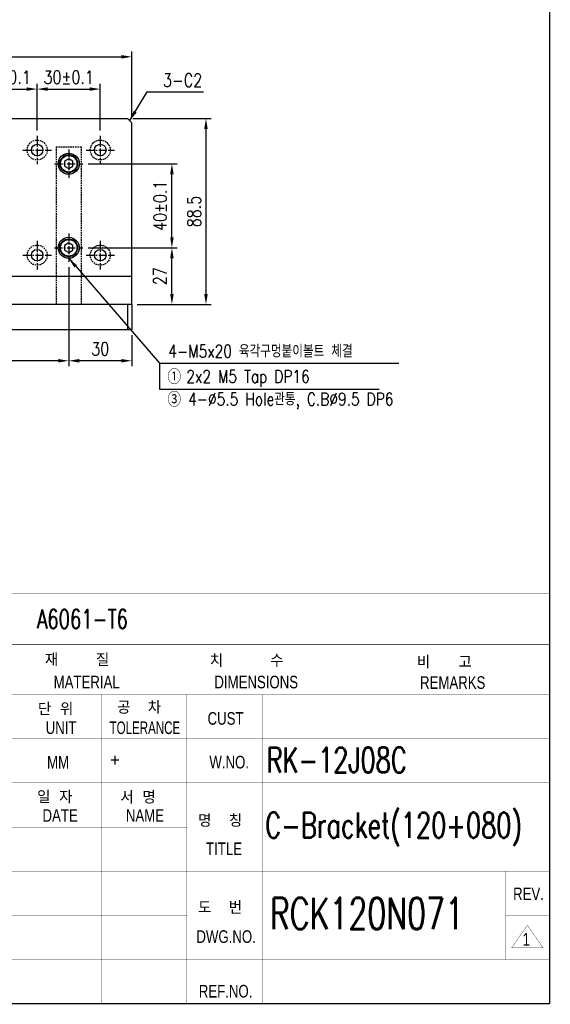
# Model space of a CAD drawing. Extents: x 2848 to 4001, y -7894 to -7084.
# Tile 4 of 5: x 3749 to 4001, y -7877 to -7409. Entities that reach past the tile are written whole.
import ezdxf
from ezdxf.enums import TextEntityAlignment as Align

# ---------------------------------------------------------------- set-up
doc = ezdxf.new("R2010")
doc.units = 0
doc.header["$LTSCALE"] = 3
doc.linetypes.add('CENTER', pattern=[2, 1.25, -0.25, 0.25, -0.25])
doc.linetypes.add('HIDDEN', pattern=[0.375, 0.25, -0.125])
doc.layers.get('0').update_dxf_attribs({"linetype": 'CONTINUOUS'})
doc.layers.get('DEFPOINTS').update_dxf_attribs({"linetype": 'CONTINUOUS'})
for name, color, linetype in [('3', 4, 'CONTINUOUS'), ('CENTERLINE', 3, 'CENTER'), ('DIMENSION', 4, 'CONTINUOUS'), ('HIDDENLINE', 5, 'HIDDEN'), ('TEXT', 4, 'CONTINUOUS')]:
    doc.layers.add(name, color=color, linetype=linetype)
doc.styles.add('GHS', font='romans.shx', dxfattribs={"width": 0.8, "bigfont": 'ghs.shx'})
doc.styles.get("Standard").update_dxf_attribs({"font": 'Gulim.ttf'})
doc.dimstyles.new('ISO-25(x2.5)', dxfattribs={"dimscale": 2.5, "dimtxt": 2.5, "dimasz": 2, "dimexe": 1, "dimexo": 1, "dimgap": 1, "dimtad": 1, "dimdec": 4, "dimdsep": 46, "dimtxsty": 'GHS', "dimcen": 0, "dimclrd": 256, "dimclre": 256, "dimclrt": 9, "dimadec": 0, "dimazin": 0, "dimtfac": 1, "dimtdec": 4, "dimtmove": 0, "dimatfit": 3, "dimfxl": 0, "dimtolj": 1, "dimarcsym": 0})

# ---------------------------------------------------------------- blocks, each defined once
blk = doc.blocks.new('*D27')
at = {"layer": 'DEFPOINTS', "color": 0}
for p in [(3787.51, -7442), (3757.51, -7464.25), (3787.51, -7464.25)]:
    blk.add_point(p, dxfattribs=at)
at = {"layer": 'DIMENSION', "lineweight": -2}
for p, q in [((3757.51, -7461.75), (3757.51, -7439.5)), ((3762.51, -7442), (3782.51, -7442)), ((3787.51, -7461.75), (3787.51, -7439.5))]:
    blk.add_line(p, q, dxfattribs=at)
at = {"layer": 'DIMENSION'}
for points in [[(3762.51, -7441.16), (3762.51, -7442.83), (3757.51, -7442)], [(3782.51, -7441.16), (3782.51, -7442.83), (3787.51, -7442)]]:
    blk.add_solid(points, dxfattribs=at)
at = {"layer": 'DIMENSION', "color": 9, "insert": (3772.51, -7436.37), "char_height": 6.25, "attachment_point": 5, "style": 'GHS'}
blk.add_mtext('\\A1;30%%P0.1', dxfattribs=at)
blk = doc.blocks.new('*D26')
at = {"layer": 'DEFPOINTS', "color": 0}
for p in [(3757.51, -7442), (3727.51, -7464.25), (3757.51, -7464.25)]:
    blk.add_point(p, dxfattribs=at)
at = {"layer": 'DIMENSION', "lineweight": -2}
for p, q in [((3727.51, -7461.75), (3727.51, -7439.5)), ((3732.51, -7442), (3752.51, -7442)), ((3757.51, -7461.75), (3757.51, -7439.5))]:
    blk.add_line(p, q, dxfattribs=at)
at = {"layer": 'DIMENSION'}
for points in [[(3732.51, -7441.16), (3732.51, -7442.83), (3727.51, -7442)], [(3752.51, -7441.16), (3752.51, -7442.83), (3757.51, -7442)]]:
    blk.add_solid(points, dxfattribs=at)
at = {"layer": 'DIMENSION', "color": 9, "insert": (3742.51, -7436.37), "char_height": 6.25, "attachment_point": 5, "style": 'GHS'}
blk.add_mtext('\\A1;30%%P0.1', dxfattribs=at)
blk = doc.blocks.new('*D47')
at = {"layer": 'DEFPOINTS', "color": 0}
for p in [(3772.51, -7524.25), (3802.51, -7556.5), (3772.51, -7571.23)]:
    blk.add_point(p, dxfattribs=at)
at = {"layer": 'DIMENSION', "lineweight": -2}
for p, q in [((3772.51, -7526.75), (3772.51, -7573.73)), ((3802.51, -7559), (3802.51, -7573.73)), ((3797.51, -7571.23), (3777.51, -7571.23))]:
    blk.add_line(p, q, dxfattribs=at)
at = {"layer": 'DIMENSION'}
for points in [[(3777.51, -7570.39), (3777.51, -7572.06), (3772.51, -7571.23)], [(3797.51, -7570.39), (3797.51, -7572.06), (3802.51, -7571.23)]]:
    blk.add_solid(points, dxfattribs=at)
at = {"layer": 'DIMENSION', "color": 9, "insert": (3787.51, -7565.6), "char_height": 6.25, "attachment_point": 5, "style": 'GHS'}
blk.add_mtext('\\A1;30', dxfattribs=at)
blk = doc.blocks.new('*D46')
at = {"layer": 'DEFPOINTS', "color": 0}
for p in [(3690.51, -7524.25), (3772.51, -7524.25), (3690.51, -7571.23)]:
    blk.add_point(p, dxfattribs=at)
at = {"layer": 'DIMENSION', "lineweight": -2}
for p, q in [((3690.51, -7526.75), (3690.51, -7573.73)), ((3772.51, -7526.75), (3772.51, -7573.73)), ((3767.51, -7571.23), (3695.51, -7571.23))]:
    blk.add_line(p, q, dxfattribs=at)
at = {"layer": 'DIMENSION'}
for points in [[(3695.51, -7570.39), (3695.51, -7572.06), (3690.51, -7571.23)], [(3767.51, -7570.39), (3767.51, -7572.06), (3772.51, -7571.23)]]:
    blk.add_solid(points, dxfattribs=at)
at = {"layer": 'DIMENSION', "color": 9, "insert": (3731.51, -7565.6), "char_height": 6.25, "attachment_point": 5, "style": 'GHS'}
blk.add_mtext('\\A1;82%%P0.1', dxfattribs=at)
blk = doc.blocks.new('*D45')
at = {"layer": 'DEFPOINTS', "color": 0}
for p in [(3779.26, -7517.5), (3821.56, -7517.5), (3802.51, -7544.5)]:
    blk.add_point(p, dxfattribs=at)
at = {"layer": 'DIMENSION', "lineweight": -2}
for p, q in [((3781.76, -7517.5), (3824.06, -7517.5)), ((3821.56, -7539.5), (3821.56, -7522.5)), ((3805.01, -7544.5), (3824.06, -7544.5))]:
    blk.add_line(p, q, dxfattribs=at)
at = {"layer": 'DIMENSION'}
for points in [[(3820.73, -7522.5), (3822.4, -7522.5), (3821.56, -7517.5)], [(3820.73, -7539.5), (3822.4, -7539.5), (3821.56, -7544.5)]]:
    blk.add_solid(points, dxfattribs=at)
at = {"layer": 'DIMENSION', "color": 9, "insert": (3815.94, -7531), "char_height": 6.25, "attachment_point": 5, "rotation": 90, "style": 'GHS'}
blk.add_mtext('\\A1;27', dxfattribs=at)
blk = doc.blocks.new('*D44')
at = {"layer": 'DEFPOINTS', "color": 0}
for p in [(3779.26, -7477.5), (3821.56, -7477.5), (3779.26, -7517.5)]:
    blk.add_point(p, dxfattribs=at)
at = {"layer": 'DIMENSION', "lineweight": -2}
for p, q in [((3781.76, -7477.5), (3824.06, -7477.5)), ((3821.56, -7512.5), (3821.56, -7482.5)), ((3781.76, -7517.5), (3824.06, -7517.5))]:
    blk.add_line(p, q, dxfattribs=at)
at = {"layer": 'DIMENSION'}
for points in [[(3820.73, -7482.5), (3822.4, -7482.5), (3821.56, -7477.5)], [(3820.73, -7512.5), (3822.4, -7512.5), (3821.56, -7517.5)]]:
    blk.add_solid(points, dxfattribs=at)
at = {"layer": 'DIMENSION', "color": 9, "insert": (3815.94, -7497.5), "char_height": 6.25, "attachment_point": 5, "rotation": 90, "style": 'GHS'}
blk.add_mtext('\\A1;40%%P0.1', dxfattribs=at)
blk = doc.blocks.new('*D43')
at = {"layer": 'DEFPOINTS', "color": 0}
for p in [(3800.51, -7456), (3802.51, -7544.5), (3837.75, -7544.5)]:
    blk.add_point(p, dxfattribs=at)
at = {"layer": 'DIMENSION', "lineweight": -2}
for p, q in [((3803.01, -7456), (3840.25, -7456)), ((3837.75, -7461), (3837.75, -7539.5)), ((3805.01, -7544.5), (3840.25, -7544.5))]:
    blk.add_line(p, q, dxfattribs=at)
at = {"layer": 'DIMENSION'}
for points in [[(3836.92, -7461), (3838.59, -7461), (3837.75, -7456)], [(3836.92, -7539.5), (3838.59, -7539.5), (3837.75, -7544.5)]]:
    blk.add_solid(points, dxfattribs=at)
at = {"layer": 'DIMENSION', "color": 9, "insert": (3832.13, -7500.25), "char_height": 6.25, "attachment_point": 5, "rotation": 90, "style": 'GHS'}
blk.add_mtext('\\A1;88.5', dxfattribs=at)
blk = doc.blocks.new('*D40')
at = {"layer": 'DEFPOINTS', "color": 0}
for p in [(3802.51, -7426.65), (3552.51, -7458), (3802.51, -7458)]:
    blk.add_point(p, dxfattribs=at)
at = {"layer": 'DIMENSION', "lineweight": -2}
for p, q in [((3552.51, -7455.5), (3552.51, -7424.15)), ((3557.51, -7426.65), (3797.51, -7426.65)), ((3802.51, -7455.5), (3802.51, -7424.15))]:
    blk.add_line(p, q, dxfattribs=at)
at = {"layer": 'DIMENSION'}
for points in [[(3557.51, -7425.81), (3557.51, -7427.48), (3552.51, -7426.65)], [(3797.51, -7425.81), (3797.51, -7427.48), (3802.51, -7426.65)]]:
    blk.add_solid(points, dxfattribs=at)
at = {"layer": 'DIMENSION', "color": 9, "insert": (3677.51, -7421.02), "char_height": 6.25, "attachment_point": 5, "style": 'GHS'}
blk.add_mtext('\\A1;250', dxfattribs=at)
blk = doc.blocks.new('A3-DJ')
for points, const_width in [([(410, 269), (410, 10)], 0.2), ([(230, 67), (410, 67)], 0.1), ([(30, 10), (410, 10)], 0.2)]:
    blk.add_lwpolyline(points, dxfattribs=dict(const_width=const_width))
at = {"layer": '3', "const_width": 0.05}
for points in [[(230, 75), (410, 75)], [(348, 75), (348, 59)], [(379, 67), (379, 59)], [(230, 59), (410, 59)], [(339, 59), (339, 10)], [(352.5, 59), (352.5, 10)], [(364.5, 59), (364.5, 10)], [(312, 52), (410, 52)], [(230, 45), (410, 45)], [(312, 38), (352.5, 38)], [(230, 31), (410, 31)], [(403, 31), (403, 17)], [(230, 24), (352.5, 24)], [(403, 24), (410, 24)], [(312, 17), (410, 17)]]:
    blk.add_lwpolyline(points, dxfattribs=at)
at = {"style": 'GHS'}
for s, p in [('재    질', (330.03, 63.52)), ('치     수', (356.15, 63.4)), ('비   고', (388.96, 63.15)), ('단 위', (328.93, 55.71)), ('공  차', (341.48, 55.96)), ('일 자', (328.8, 41.77)), ('서 명', (341.98, 41.72)), ('명  칭', (354.31, 38.03)), ('도  번', (354.29, 24.24))]:
    blk.add_text(s, height=2, dxfattribs=at).set_placement(p)
at = {"layer": '3'}
for s, width, p in [('MATERIAL', 0.8, (336.65, 61)), ('DIMENSIONS', 0.8, (363.51, 61)), ('REMARKS', 0.8, (394.64, 60.92)), ('CUST', 0.8, (358.65, 55.23)), ('UNIT', 0.8, (332.59, 53.75)), ('TOLERANCE', 0.7, (345.87, 53.75)), ('MM', 0.8, (332.11, 48.28)), ('W.NO.', 0.8, (359.23, 48.3)), ('DATE', 0.8, (332.44, 39.84)), ('NAME', 0.8, (345.88, 39.84)), ('TITLE', 0.8, (358.41, 34.56)), ('REV.', 0.8, (406.65, 27.42)), ('DWG.NO.', 0.8, (358.74, 20.64)), ('REF.NO.', 0.8, (358.66, 11.98))]:
    blk.add_text(s, height=2, dxfattribs=dict(at, width=width)).set_placement(p, align=Align.MIDDLE)
blk.add_text('+', height=2, dxfattribs=at).set_placement((341.14, 48.65), align=Align.MIDDLE)
blk = doc.blocks.new('zw$7802')
at = {"color": 1, "const_width": 0.15}
for points in [[(7.56, 10.88), (0.06, 0.07)], [(15.06, 0.07), (7.56, 10.88)], [(0.06, 0.07), (15.06, 0.07)]]:
    blk.add_lwpolyline(points, dxfattribs=at)
at = {"color": 1, "width": 0.8}
blk.add_text('1', height=6, dxfattribs=at).set_placement((7.01, 4.19), align=Align.MIDDLE)

msp = doc.modelspace()

# ---------------------------------------------------------------- linework, layer by layer
for p, q in [((3554.50624, -7455.99536), (3800.50624, -7455.99536)), ((3800.50624, -7455.99536), (3802.50624, -7457.99536)), ((3802.50624, -7544.49537), (3802.50624, -7457.99536)), ((3772.50624, -7475.18593), (3770.50624, -7476.34057)), ((3774.50624, -7476.34057), (3772.50624, -7475.18593)), ((3770.50624, -7476.34057), (3770.50624, -7478.65017)), ((3770.50624, -7478.65017), (3772.50624, -7479.80481)), ((3772.50624, -7479.80481), (3774.50624, -7478.65017)), ((3774.50624, -7478.65017), (3774.50624, -7476.34057)), ((3772.50624, -7515.18593), (3770.50624, -7516.34057)), ((3770.50624, -7516.34057), (3770.50624, -7518.65017)), ((3774.50624, -7516.34057), (3772.50624, -7515.18593)), ((3774.50624, -7518.65017), (3774.50624, -7516.34057)), ((3770.50624, -7518.65017), (3772.50624, -7519.80481)), ((3772.50624, -7519.80481), (3774.50624, -7518.65017)), ((3552.50624, -7530.99537), (3802.50624, -7530.99537)), ((3802.50624, -7544.49537), (3554.50624, -7544.49537)), ((3800.50624, -7544.49537), (3800.50624, -7556.49537)), ((3802.50624, -7544.49537), (3802.50624, -7556.49537)), ((3802.50624, -7556.49537), (3660.50624, -7556.49537))]:
    msp.add_line(p, q)
for centre, radius in [((3757.50624, -7470.99537), 2.75), ((3787.50624, -7470.99537), 2.75), ((3772.50624, -7477.49537), 5), ((3772.50624, -7477.49537), 4.25), ((3772.50624, -7517.49537), 5), ((3772.50624, -7517.49537), 4.25), ((3757.50624, -7520.99537), 2.75), ((3787.50624, -7520.99537), 2.75)]:
    msp.add_circle(centre, radius)
at = {"layer": '3'}
for centre in [(3772.50624, -7477.49537), (3772.50624, -7517.49537)]:
    msp.add_circle(centre, 3.95, dxfattribs=at)
at = {"layer": 'CENTERLINE'}
for p, q in [((3757.50624, -7464.24537), (3757.50624, -7477.74537)), ((3787.50624, -7464.24537), (3787.50624, -7477.74537)), ((3750.75624, -7470.99537), (3764.25624, -7470.99537)), ((3772.50624, -7470.74537), (3772.50624, -7484.24537)), ((3780.75624, -7470.99537), (3794.25624, -7470.99537)), ((3765.75624, -7477.49537), (3779.25624, -7477.49537)), ((3772.50624, -7510.74537), (3772.50624, -7524.24537)), ((3757.50624, -7514.24537), (3757.50624, -7527.74537)), ((3787.50624, -7514.24537), (3787.50624, -7527.74537)), ((3750.75624, -7520.99537), (3764.25624, -7520.99537)), ((3765.75624, -7517.49537), (3779.25624, -7517.49537)), ((3780.75624, -7520.99537), (3794.25624, -7520.99537))]:
    msp.add_line(p, q, dxfattribs=at)
at = {"layer": 'DIMENSION'}
for p, q in [((3815.67578, -7572.4461), (3815.67578, -7584.81527)), ((3815.67578, -7584.81527), (3920.03641, -7584.81527))]:
    msp.add_line(p, q, dxfattribs=at)
at = {"layer": 'HIDDENLINE'}
for p, q in [((3766.50624, -7469.49537), (3766.50624, -7544.49537)), ((3766.50624, -7469.49537), (3778.50624, -7469.49537)), ((3778.50624, -7469.49537), (3778.50624, -7544.49537))]:
    msp.add_line(p, q, dxfattribs=at)
for centre in [(3757.50624, -7470.99537), (3787.50624, -7470.99537), (3757.50624, -7520.99537), (3787.50624, -7520.99537)]:
    msp.add_circle(centre, 4.75, dxfattribs=at)

# ---------------------------------------------------------------- block references
at = {"xscale": 3, "yscale": 3, "zscale": 3}
msp.add_blockref('A3-DJ', (2771.11255, -7907.05712), dxfattribs=at)
msp.add_blockref('zw$7802', (3982.94952, -7850.62525))

# ---------------------------------------------------------------- texts
at = {"layer": 'DIMENSION', "color": 9, "style": 'GHS'}
for s, insert, char_height, attachment_point in [('3-C2', (3817.32625, -7440.84899), 6.25, 7), ('4-M5x20 육각구멍붙이볼트 체결', (3819.861, -7566.67943), 6, 4), ('{\\fGulim|b0|i0|c129|p50;①\\Fromans.shx,ghs.shx|c129;\\H0.75x; }2x2 M5 Tap DP16', (3819.41814, -7579.65467), 6, 4), ('{\\fGulim|b0|i0|c129|p50;③} 4-%%c5.5 Hole관통, C.B%%c9.5 DP6', (3819.41814, -7590.35963), 6, 4)]:
    msp.add_mtext(s, dxfattribs=dict(at, insert=insert, char_height=char_height, attachment_point=attachment_point))
at = {"layer": 'TEXT', "style": 'GHS', "width": 0.7}
msp.add_text('A6061-T6', height=9, dxfattribs=at).set_placement((3757.46116, -7698.5549))
at = {"layer": 'TEXT', "color": 7, "style": 'GHS', "width": 0.7}
for s, height, p in [('RK-12J08C', 12, (3866.57853, -7767.11979)), ('C-Bracket(120+080)', 12, (3865.93719, -7798.17262)), ('RCK120N071', 15, (3868.13573, -7841.68984))]:
    msp.add_text(s, height=height, dxfattribs=at).set_placement(p)

# ---------------------------------------------------------------- dimensions: what is measured, and where the dimension line sits
at = {"layer": 'DIMENSION'}
for base, p1, p2, picture, middle in [((3802.50624, -7426.64678), (3552.50624, -7457.99536), (3802.50624, -7457.99536), '*D40', (3677.50624, -7421.02178)), ((3772.50624, -7571.22697), (3802.50624, -7556.49537), (3772.50624, -7524.24537), '*D47', (3787.50624, -7565.60197))]:
    dim = msp.add_linear_dim(base=base, p1=p1, p2=p2, dimstyle='ISO-25(x2.5)', dxfattribs=at)
    dim.commit()
    dim.dimension.update_dxf_attribs({"geometry": picture, "text_midpoint": middle})
for base, p1, p2, picture, middle in [((3757.50624, -7441.99536), (3727.50624, -7464.24537), (3757.50624, -7464.24537), '*D26', (3742.50624, -7436.37036)), ((3787.50624, -7441.99536), (3757.50624, -7464.24537), (3787.50624, -7464.24537), '*D27', (3772.50624, -7436.37036)), ((3690.50624, -7571.22697), (3772.50624, -7524.24537), (3690.50624, -7524.24537), '*D46', (3731.50624, -7565.60197))]:
    dim = msp.add_linear_dim(base=base, p1=p1, p2=p2, text='<>%%P0.1', dimstyle='ISO-25(x2.5)', dxfattribs=at)
    dim.commit()
    dim.dimension.update_dxf_attribs({"geometry": picture, "text_midpoint": middle})
for base, p1, p2, picture, middle in [((3837.75326, -7544.49537), (3800.50624, -7455.99536), (3802.50624, -7544.49537), '*D43', (3832.12826, -7500.24537)), ((3821.56337, -7517.49537), (3802.50624, -7544.49537), (3779.25624, -7517.49537), '*D45', (3815.93837, -7530.99537))]:
    dim = msp.add_linear_dim(base=base, p1=p1, p2=p2, angle=90, dimstyle='ISO-25(x2.5)', dxfattribs=at)
    dim.commit()
    dim.dimension.update_dxf_attribs({"geometry": picture, "text_midpoint": middle})
dim = msp.add_linear_dim(base=(3821.56337, -7477.49537), p1=(3779.25624, -7517.49537), p2=(3779.25624, -7477.49537), angle=90, text='<>%%P0.1', dimstyle='ISO-25(x2.5)', dxfattribs=at)
dim.commit()
dim.dimension.update_dxf_attribs({"geometry": '*D44', "text_midpoint": (3815.93837, -7497.49537)})

# ---------------------------------------------------------------- leaders
at = {"layer": 'DIMENSION', "annotation_type": 0, "has_hookline": 1, "hookline_direction": 0, "text_width": 19.28571}
msp.add_leader([(3801.50624, -7456.99537), (3809.82625, -7443.34899), (3814.82625, -7443.34899)], dimstyle='ISO-25(x2.5)', override={"dimgap": 1, "dimtad": 1}, dxfattribs=at)
at = {"layer": 'DIMENSION', "annotation_type": 0, "has_hookline": 1, "hookline_direction": 0, "text_width": 106.24762}
msp.add_leader([(3772.50624, -7522.49537), (3815.67578, -7572.4461), (3820.67578, -7572.4461)], dimstyle='ISO-25(x2.5)', dxfattribs=at)

doc.saveas('drawing.dxf')
